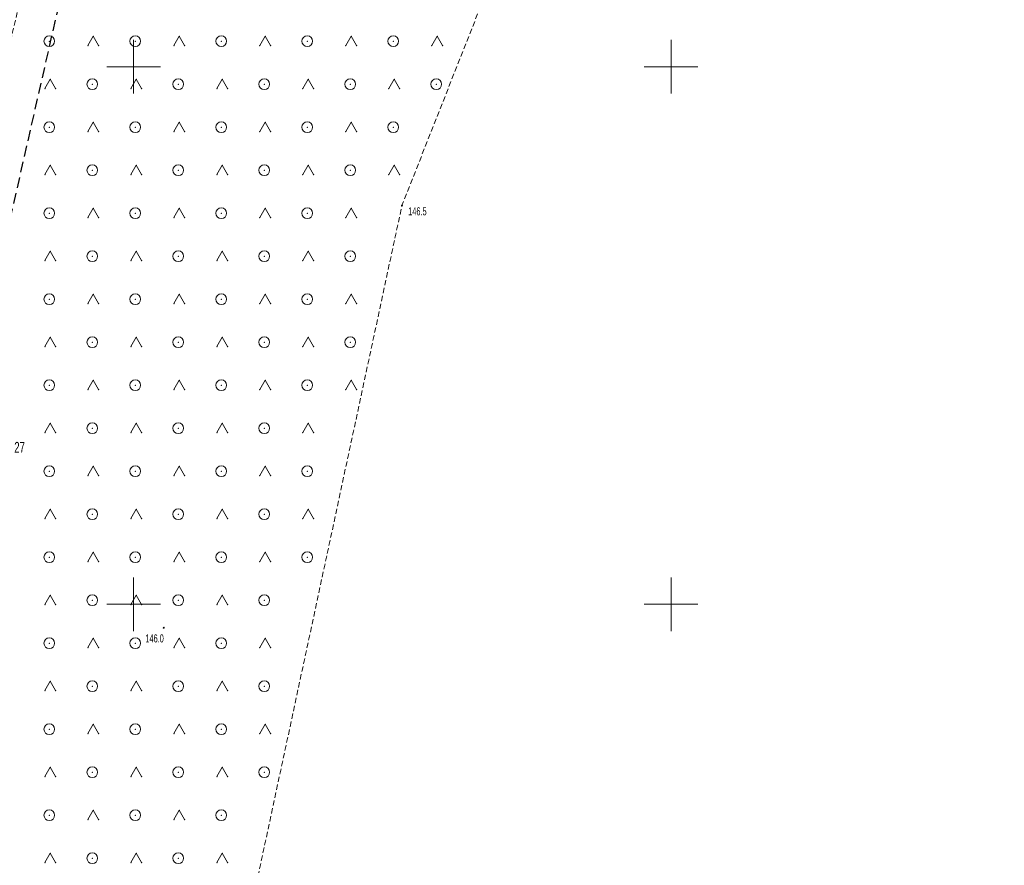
# Model space of a CAD drawing. Extents: x 6456700 to 6518119, y 5963420 to 5980059.
# Tile 240 of 256: x 6512408 to 6512500, y 5967175 to 5967253. Entities that reach past the tile are written whole.
import ezdxf
from ezdxf.enums import TextEntityAlignment as Align

# ---------------------------------------------------------------- set-up
doc = ezdxf.new("R2010")
doc.units = 0
doc.header["$MEASUREMENT"] = 0
doc.linetypes.add('L_0_04', pattern=[1.5, 1, -0.5])
doc.linetypes.add('L_0_5A', pattern=[0.75, 0.5, -0.25])
doc.layers.get('0').update_dxf_attribs({"color": 2, "linetype": 'CONTINUOUS', "lineweight": 5})
for name, color, linetype, lineweight in [('211_numer_dzialki_ewidencyjnej', 7, 'CONTINUOUS', 18), ('9mm Kreska ciągła', 252, 'CONTINUOUS', 9), ('pikieta_naturalna', 7, 'CONTINUOUS', 18), ('pikieta_naturalna_Atr2', 7, 'CONTINUOUS', 18), ('siatka_krzyrzy', 7, 'CONTINUOUS', 18), ('teren_zalesiony', 7, 'CONTINUOUS', 18), ('Zakres', 7, 'CONTINUOUS', 18)]:
    doc.layers.add(name, color=color, linetype=linetype, lineweight=lineweight)
doc.styles.get("Standard").update_dxf_attribs({"font": 'txt', "width": 0.75})

# ---------------------------------------------------------------- blocks, each defined once
blk = doc.blocks.new('mdcp_nowa')
at = {"layer": 'pikieta_naturalna', "linetype": 'Continuous', "lineweight": 18}
for points in [[(6495174.96, 5983687.035, 1), (6495174.96, 5983687.125, 1)], [(6495152.8, 5983647.775, 1), (6495152.8, 5983647.865, 1)]]:
    blk.add_hatch(color=18, dxfattribs=at).paths.add_polyline_path(points)
at = {"layer": 'pikieta_naturalna', "color": 7, "linetype": 'Continuous', "lineweight": 18}
for centre in [(6495174.96, 5983687.08), (6495152.8, 5983647.82)]:
    blk.add_circle(centre, 0.045, dxfattribs=at)
at = {"layer": 'pikieta_naturalna'}
for p in [(6495174.96, 5983687.08), (6495152.8, 5983647.82)]:
    blk.add_point(p, dxfattribs=at)
at = {"layer": 'siatka_krzyrzy', "linetype": 'Continuous', "lineweight": 18, "flags": 128}
for points in [[(6495150, 5983697.5), (6495150, 5983702.5)], [(6495200, 5983697.5), (6495200, 5983702.5)], [(6495147.5, 5983700), (6495152.5, 5983700)], [(6495197.5, 5983700), (6495202.5, 5983700)], [(6495150, 5983647.5), (6495150, 5983652.5)], [(6495200, 5983647.5), (6495200, 5983652.5)], [(6495147.5, 5983650), (6495152.5, 5983650)], [(6495197.5, 5983650), (6495202.5, 5983650)]]:
    blk.add_lwpolyline(points, dxfattribs=at)
at = {"layer": 'teren_zalesiony', "color": 7, "linetype": 'L_0_5A', "lineweight": 18, "flags": 128}
blk.add_lwpolyline([(6495126.33, 5983487.84), (6495120.25, 5983487.29), (6495116.24, 5983490.91), (6495115.65, 5983504.52), (6495115.07, 5983520.98), (6495115.38, 5983544.13), (6495115.94, 5983567.9), (6495117.42, 5983578.29), (6495120.08, 5983602.2), (6495127.4, 5983650.76), (6495134.42, 5983684.95), (6495142.6, 5983719.51), (6495150.26, 5983749.93), (6495151.16, 5983759.97), (6495156.38, 5983769.03), (6495159.73, 5983777.73), (6495165.6, 5983786.15), (6495178.34, 5983796.41), (6495201.24, 5983815.27), (6495207.87, 5983817.5), (6495214.94, 5983813.05), (6495224.21, 5983807.55), (6495206.66, 5983767.28), (6495174.96, 5983687.08), (6495148.49, 5983563.77), (6495147.97, 5983534.63), (6495143.65, 5983489.58)], close=True, dxfattribs=at)
at = {"layer": 'teren_zalesiony', "color": 7, "linetype": 'Continuous', "lineweight": 18, "flags": 128}
for points in [[(6495145.743, 5983701.973), (6495146.243, 5983702.839)], [(6495146.243, 5983702.839), (6495146.743, 5983701.973)], [(6495153.743, 5983701.973), (6495154.243, 5983702.839)], [(6495154.243, 5983702.839), (6495154.743, 5983701.973)], [(6495161.743, 5983701.973), (6495162.243, 5983702.839)], [(6495162.243, 5983702.839), (6495162.743, 5983701.973)], [(6495169.743, 5983701.973), (6495170.243, 5983702.839)], [(6495170.243, 5983702.839), (6495170.743, 5983701.973)], [(6495177.743, 5983701.973), (6495178.243, 5983702.839)], [(6495178.243, 5983702.839), (6495178.743, 5983701.973)], [(6495141.743, 5983697.973), (6495142.243, 5983698.839)], [(6495142.243, 5983698.839), (6495142.743, 5983697.973)], [(6495149.743, 5983697.973), (6495150.243, 5983698.839)], [(6495150.243, 5983698.839), (6495150.743, 5983697.973)], [(6495157.743, 5983697.973), (6495158.243, 5983698.839)], [(6495158.243, 5983698.839), (6495158.743, 5983697.973)], [(6495165.743, 5983697.973), (6495166.243, 5983698.839)], [(6495166.243, 5983698.839), (6495166.743, 5983697.973)], [(6495173.743, 5983697.973), (6495174.243, 5983698.839)], [(6495174.243, 5983698.839), (6495174.743, 5983697.973)], [(6495145.743, 5983693.973), (6495146.243, 5983694.839)], [(6495146.243, 5983694.839), (6495146.743, 5983693.973)], [(6495153.743, 5983693.973), (6495154.243, 5983694.839)], [(6495154.243, 5983694.839), (6495154.743, 5983693.973)], [(6495161.743, 5983693.973), (6495162.243, 5983694.839)], [(6495162.243, 5983694.839), (6495162.743, 5983693.973)], [(6495169.743, 5983693.973), (6495170.243, 5983694.839)], [(6495170.243, 5983694.839), (6495170.743, 5983693.973)], [(6495141.743, 5983689.973), (6495142.243, 5983690.839)], [(6495142.243, 5983690.839), (6495142.743, 5983689.973)], [(6495149.743, 5983689.973), (6495150.243, 5983690.839)], [(6495150.243, 5983690.839), (6495150.743, 5983689.973)], [(6495157.743, 5983689.973), (6495158.243, 5983690.839)], [(6495158.243, 5983690.839), (6495158.743, 5983689.973)], [(6495165.743, 5983689.973), (6495166.243, 5983690.839)], [(6495166.243, 5983690.839), (6495166.743, 5983689.973)], [(6495173.743, 5983689.973), (6495174.243, 5983690.839)], [(6495174.243, 5983690.839), (6495174.743, 5983689.973)], [(6495145.743, 5983685.973), (6495146.243, 5983686.839)], [(6495146.243, 5983686.839), (6495146.743, 5983685.973)], [(6495153.743, 5983685.973), (6495154.243, 5983686.839)], [(6495154.243, 5983686.839), (6495154.743, 5983685.973)], [(6495161.743, 5983685.973), (6495162.243, 5983686.839)], [(6495162.243, 5983686.839), (6495162.743, 5983685.973)], [(6495169.743, 5983685.973), (6495170.243, 5983686.839)], [(6495170.243, 5983686.839), (6495170.743, 5983685.973)], [(6495141.743, 5983681.973), (6495142.243, 5983682.839)], [(6495142.243, 5983682.839), (6495142.743, 5983681.973)], [(6495149.743, 5983681.973), (6495150.243, 5983682.839)], [(6495150.243, 5983682.839), (6495150.743, 5983681.973)], [(6495157.743, 5983681.973), (6495158.243, 5983682.839)], [(6495158.243, 5983682.839), (6495158.743, 5983681.973)], [(6495165.743, 5983681.973), (6495166.243, 5983682.839)], [(6495166.243, 5983682.839), (6495166.743, 5983681.973)], [(6495145.743, 5983677.973), (6495146.243, 5983678.839)], [(6495146.243, 5983678.839), (6495146.743, 5983677.973)], [(6495153.743, 5983677.973), (6495154.243, 5983678.839)], [(6495154.243, 5983678.839), (6495154.743, 5983677.973)], [(6495161.743, 5983677.973), (6495162.243, 5983678.839)], [(6495162.243, 5983678.839), (6495162.743, 5983677.973)], [(6495169.743, 5983677.973), (6495170.243, 5983678.839)], [(6495170.243, 5983678.839), (6495170.743, 5983677.973)], [(6495141.743, 5983673.973), (6495142.243, 5983674.839)], [(6495142.243, 5983674.839), (6495142.743, 5983673.973)], [(6495149.743, 5983673.973), (6495150.243, 5983674.839)], [(6495150.243, 5983674.839), (6495150.743, 5983673.973)], [(6495157.743, 5983673.973), (6495158.243, 5983674.839)], [(6495158.243, 5983674.839), (6495158.743, 5983673.973)], [(6495165.743, 5983673.973), (6495166.243, 5983674.839)], [(6495166.243, 5983674.839), (6495166.743, 5983673.973)], [(6495145.743, 5983669.973), (6495146.243, 5983670.839)], [(6495146.243, 5983670.839), (6495146.743, 5983669.973)], [(6495153.743, 5983669.973), (6495154.243, 5983670.839)], [(6495154.243, 5983670.839), (6495154.743, 5983669.973)], [(6495161.743, 5983669.973), (6495162.243, 5983670.839)], [(6495162.243, 5983670.839), (6495162.743, 5983669.973)], [(6495169.743, 5983669.973), (6495170.243, 5983670.839)], [(6495170.243, 5983670.839), (6495170.743, 5983669.973)], [(6495141.743, 5983665.973), (6495142.243, 5983666.839)], [(6495142.243, 5983666.839), (6495142.743, 5983665.973)], [(6495149.743, 5983665.973), (6495150.243, 5983666.839)], [(6495150.243, 5983666.839), (6495150.743, 5983665.973)], [(6495157.743, 5983665.973), (6495158.243, 5983666.839)], [(6495158.243, 5983666.839), (6495158.743, 5983665.973)], [(6495165.743, 5983665.973), (6495166.243, 5983666.839)], [(6495166.243, 5983666.839), (6495166.743, 5983665.973)], [(6495145.743, 5983661.973), (6495146.243, 5983662.839)], [(6495146.243, 5983662.839), (6495146.743, 5983661.973)], [(6495153.743, 5983661.973), (6495154.243, 5983662.839)], [(6495154.243, 5983662.839), (6495154.743, 5983661.973)], [(6495161.743, 5983661.973), (6495162.243, 5983662.839)], [(6495162.243, 5983662.839), (6495162.743, 5983661.973)], [(6495141.743, 5983657.973), (6495142.243, 5983658.839)], [(6495142.243, 5983658.839), (6495142.743, 5983657.973)], [(6495149.743, 5983657.973), (6495150.243, 5983658.839)], [(6495150.243, 5983658.839), (6495150.743, 5983657.973)], [(6495157.743, 5983657.973), (6495158.243, 5983658.839)], [(6495158.243, 5983658.839), (6495158.743, 5983657.973)], [(6495165.743, 5983657.973), (6495166.243, 5983658.839)], [(6495166.243, 5983658.839), (6495166.743, 5983657.973)], [(6495145.743, 5983653.973), (6495146.243, 5983654.839)], [(6495146.243, 5983654.839), (6495146.743, 5983653.973)], [(6495153.743, 5983653.973), (6495154.243, 5983654.839)], [(6495154.243, 5983654.839), (6495154.743, 5983653.973)], [(6495161.743, 5983653.973), (6495162.243, 5983654.839)], [(6495162.243, 5983654.839), (6495162.743, 5983653.973)], [(6495141.743, 5983649.973), (6495142.243, 5983650.839)], [(6495142.243, 5983650.839), (6495142.743, 5983649.973)], [(6495149.743, 5983649.973), (6495150.243, 5983650.839)], [(6495150.243, 5983650.839), (6495150.743, 5983649.973)], [(6495157.743, 5983649.973), (6495158.243, 5983650.839)], [(6495158.243, 5983650.839), (6495158.743, 5983649.973)], [(6495145.743, 5983645.973), (6495146.243, 5983646.839)], [(6495146.243, 5983646.839), (6495146.743, 5983645.973)], [(6495153.743, 5983645.973), (6495154.243, 5983646.839)], [(6495154.243, 5983646.839), (6495154.743, 5983645.973)], [(6495161.743, 5983645.973), (6495162.243, 5983646.839)], [(6495162.243, 5983646.839), (6495162.743, 5983645.973)], [(6495141.743, 5983641.973), (6495142.243, 5983642.839)], [(6495142.243, 5983642.839), (6495142.743, 5983641.973)], [(6495149.743, 5983641.973), (6495150.243, 5983642.839)], [(6495150.243, 5983642.839), (6495150.743, 5983641.973)], [(6495157.743, 5983641.973), (6495158.243, 5983642.839)], [(6495158.243, 5983642.839), (6495158.743, 5983641.973)], [(6495145.743, 5983637.973), (6495146.243, 5983638.839)], [(6495146.243, 5983638.839), (6495146.743, 5983637.973)], [(6495153.743, 5983637.973), (6495154.243, 5983638.839)], [(6495154.243, 5983638.839), (6495154.743, 5983637.973)], [(6495161.743, 5983637.973), (6495162.243, 5983638.839)], [(6495162.243, 5983638.839), (6495162.743, 5983637.973)], [(6495141.743, 5983633.973), (6495142.243, 5983634.839)], [(6495142.243, 5983634.839), (6495142.743, 5983633.973)], [(6495149.743, 5983633.973), (6495150.243, 5983634.839)], [(6495150.243, 5983634.839), (6495150.743, 5983633.973)], [(6495157.743, 5983633.973), (6495158.243, 5983634.839)], [(6495158.243, 5983634.839), (6495158.743, 5983633.973)], [(6495145.743, 5983629.973), (6495146.243, 5983630.839)], [(6495146.243, 5983630.839), (6495146.743, 5983629.973)], [(6495153.743, 5983629.973), (6495154.243, 5983630.839)], [(6495154.243, 5983630.839), (6495154.743, 5983629.973)], [(6495141.743, 5983625.973), (6495142.243, 5983626.839)], [(6495142.243, 5983626.839), (6495142.743, 5983625.973)], [(6495149.743, 5983625.973), (6495150.243, 5983626.839)], [(6495150.243, 5983626.839), (6495150.743, 5983625.973)], [(6495157.743, 5983625.973), (6495158.243, 5983626.839)], [(6495158.243, 5983626.839), (6495158.743, 5983625.973)]]:
    blk.add_lwpolyline(points, dxfattribs=at)
at = {"layer": 'teren_zalesiony', "color": 7, "linetype": 'Continuous', "lineweight": 18}
for centre in [(6495142.156, 5983702.376), (6495150.156, 5983702.376), (6495158.156, 5983702.376), (6495166.156, 5983702.376), (6495174.156, 5983702.376), (6495146.156, 5983698.376), (6495154.156, 5983698.376), (6495162.156, 5983698.376), (6495170.156, 5983698.376), (6495178.156, 5983698.376), (6495142.156, 5983694.376), (6495150.156, 5983694.376), (6495158.156, 5983694.376), (6495166.156, 5983694.376), (6495174.156, 5983694.376), (6495146.156, 5983690.376), (6495154.156, 5983690.376), (6495162.156, 5983690.376), (6495170.156, 5983690.376), (6495142.156, 5983686.376), (6495150.156, 5983686.376), (6495158.156, 5983686.376), (6495166.156, 5983686.376), (6495146.156, 5983682.376), (6495154.156, 5983682.376), (6495162.156, 5983682.376), (6495170.156, 5983682.376), (6495142.156, 5983678.376), (6495150.156, 5983678.376), (6495158.156, 5983678.376), (6495166.156, 5983678.376), (6495146.156, 5983674.376), (6495154.156, 5983674.376), (6495162.156, 5983674.376), (6495170.156, 5983674.376), (6495142.156, 5983670.376), (6495150.156, 5983670.376), (6495158.156, 5983670.376), (6495166.156, 5983670.376), (6495146.156, 5983666.376), (6495154.156, 5983666.376), (6495162.156, 5983666.376), (6495142.156, 5983662.376), (6495150.156, 5983662.376), (6495158.156, 5983662.376), (6495166.156, 5983662.376), (6495146.156, 5983658.376), (6495154.156, 5983658.376), (6495162.156, 5983658.376), (6495142.156, 5983654.376), (6495150.156, 5983654.376), (6495158.156, 5983654.376), (6495166.156, 5983654.376), (6495146.156, 5983650.376), (6495154.156, 5983650.376), (6495162.156, 5983650.376), (6495142.156, 5983646.376), (6495150.156, 5983646.376), (6495158.156, 5983646.376), (6495146.156, 5983642.376), (6495154.156, 5983642.376), (6495162.156, 5983642.376), (6495142.156, 5983638.376), (6495150.156, 5983638.376), (6495158.156, 5983638.376), (6495146.156, 5983634.376), (6495154.156, 5983634.376), (6495162.156, 5983634.376), (6495142.156, 5983630.376), (6495150.156, 5983630.376), (6495158.156, 5983630.376), (6495146.156, 5983626.376), (6495154.156, 5983626.376)]:
    blk.add_circle(centre, 0.5, dxfattribs=at)
at = {"layer": 'teren_zalesiony'}
for p in [(6495146.243, 5983702.839), (6495146.243, 5983702.839), (6495154.243, 5983702.839), (6495154.243, 5983702.839), (6495162.243, 5983702.839), (6495162.243, 5983702.839), (6495170.243, 5983702.839), (6495170.243, 5983702.839), (6495178.243, 5983702.839), (6495178.243, 5983702.839), (6495142.156, 5983702.376), (6495145.743, 5983701.973), (6495146.743, 5983701.973), (6495150.156, 5983702.376), (6495153.743, 5983701.973), (6495154.743, 5983701.973), (6495158.156, 5983702.376), (6495161.743, 5983701.973), (6495162.743, 5983701.973), (6495166.156, 5983702.376), (6495169.743, 5983701.973), (6495170.743, 5983701.973), (6495174.156, 5983702.376), (6495177.743, 5983701.973), (6495178.743, 5983701.973), (6495142.243, 5983698.839), (6495142.243, 5983698.839), (6495146.156, 5983698.376), (6495150.243, 5983698.839), (6495150.243, 5983698.839), (6495154.156, 5983698.376), (6495158.243, 5983698.839), (6495158.243, 5983698.839), (6495162.156, 5983698.376), (6495166.243, 5983698.839), (6495166.243, 5983698.839), (6495170.156, 5983698.376), (6495174.243, 5983698.839), (6495174.243, 5983698.839), (6495178.156, 5983698.376), (6495141.743, 5983697.973), (6495142.743, 5983697.973), (6495149.743, 5983697.973), (6495150.743, 5983697.973), (6495157.743, 5983697.973), (6495158.743, 5983697.973), (6495165.743, 5983697.973), (6495166.743, 5983697.973), (6495173.743, 5983697.973), (6495174.743, 5983697.973), (6495146.243, 5983694.839), (6495146.243, 5983694.839), (6495154.243, 5983694.839), (6495154.243, 5983694.839), (6495162.243, 5983694.839), (6495162.243, 5983694.839), (6495170.243, 5983694.839), (6495170.243, 5983694.839), (6495142.156, 5983694.376), (6495145.743, 5983693.973), (6495146.743, 5983693.973), (6495150.156, 5983694.376), (6495153.743, 5983693.973), (6495154.743, 5983693.973), (6495158.156, 5983694.376), (6495161.743, 5983693.973), (6495162.743, 5983693.973), (6495166.156, 5983694.376), (6495169.743, 5983693.973), (6495170.743, 5983693.973), (6495174.156, 5983694.376), (6495142.243, 5983690.839), (6495142.243, 5983690.839), (6495150.243, 5983690.839), (6495150.243, 5983690.839), (6495158.243, 5983690.839), (6495158.243, 5983690.839), (6495166.243, 5983690.839), (6495166.243, 5983690.839), (6495174.243, 5983690.839), (6495174.243, 5983690.839), (6495141.743, 5983689.973), (6495142.743, 5983689.973), (6495146.156, 5983690.376), (6495149.743, 5983689.973), (6495150.743, 5983689.973), (6495154.156, 5983690.376), (6495157.743, 5983689.973), (6495158.743, 5983689.973), (6495162.156, 5983690.376), (6495165.743, 5983689.973), (6495166.743, 5983689.973), (6495170.156, 5983690.376), (6495173.743, 5983689.973), (6495174.743, 5983689.973), (6495174.96, 5983687.08), (6495142.156, 5983686.376), (6495146.243, 5983686.839), (6495146.243, 5983686.839), (6495150.156, 5983686.376), (6495154.243, 5983686.839), (6495154.243, 5983686.839), (6495158.156, 5983686.376), (6495162.243, 5983686.839), (6495162.243, 5983686.839), (6495166.156, 5983686.376), (6495170.243, 5983686.839), (6495170.243, 5983686.839), (6495145.743, 5983685.973), (6495146.743, 5983685.973), (6495153.743, 5983685.973), (6495154.743, 5983685.973), (6495161.743, 5983685.973), (6495162.743, 5983685.973), (6495169.743, 5983685.973), (6495170.743, 5983685.973), (6495142.243, 5983682.839), (6495142.243, 5983682.839), (6495150.243, 5983682.839), (6495150.243, 5983682.839), (6495158.243, 5983682.839), (6495158.243, 5983682.839), (6495166.243, 5983682.839), (6495166.243, 5983682.839), (6495141.743, 5983681.973), (6495142.743, 5983681.973), (6495146.156, 5983682.376), (6495149.743, 5983681.973), (6495150.743, 5983681.973), (6495154.156, 5983682.376), (6495157.743, 5983681.973), (6495158.743, 5983681.973), (6495162.156, 5983682.376), (6495165.743, 5983681.973), (6495166.743, 5983681.973), (6495170.156, 5983682.376), (6495146.243, 5983678.839), (6495146.243, 5983678.839), (6495154.243, 5983678.839), (6495154.243, 5983678.839), (6495162.243, 5983678.839), (6495162.243, 5983678.839), (6495170.243, 5983678.839), (6495170.243, 5983678.839), (6495142.156, 5983678.376), (6495145.743, 5983677.973), (6495146.743, 5983677.973), (6495150.156, 5983678.376), (6495153.743, 5983677.973), (6495154.743, 5983677.973), (6495158.156, 5983678.376), (6495161.743, 5983677.973), (6495162.743, 5983677.973), (6495166.156, 5983678.376), (6495169.743, 5983677.973), (6495170.743, 5983677.973), (6495142.243, 5983674.839), (6495142.243, 5983674.839), (6495146.156, 5983674.376), (6495150.243, 5983674.839), (6495150.243, 5983674.839), (6495154.156, 5983674.376), (6495158.243, 5983674.839), (6495158.243, 5983674.839), (6495162.156, 5983674.376), (6495166.243, 5983674.839), (6495166.243, 5983674.839), (6495170.156, 5983674.376), (6495141.743, 5983673.973), (6495142.743, 5983673.973), (6495149.743, 5983673.973), (6495150.743, 5983673.973), (6495157.743, 5983673.973), (6495158.743, 5983673.973), (6495165.743, 5983673.973), (6495166.743, 5983673.973), (6495146.243, 5983670.839), (6495146.243, 5983670.839), (6495154.243, 5983670.839), (6495154.243, 5983670.839), (6495162.243, 5983670.839), (6495162.243, 5983670.839), (6495170.243, 5983670.839), (6495170.243, 5983670.839), (6495142.156, 5983670.376), (6495145.743, 5983669.973), (6495146.743, 5983669.973), (6495150.156, 5983670.376), (6495153.743, 5983669.973), (6495154.743, 5983669.973), (6495158.156, 5983670.376), (6495161.743, 5983669.973), (6495162.743, 5983669.973), (6495166.156, 5983670.376), (6495169.743, 5983669.973), (6495170.743, 5983669.973), (6495142.243, 5983666.839), (6495142.243, 5983666.839), (6495146.156, 5983666.376), (6495150.243, 5983666.839), (6495150.243, 5983666.839), (6495154.156, 5983666.376), (6495158.243, 5983666.839), (6495158.243, 5983666.839), (6495162.156, 5983666.376), (6495166.243, 5983666.839), (6495166.243, 5983666.839), (6495141.743, 5983665.973), (6495142.743, 5983665.973), (6495149.743, 5983665.973), (6495150.743, 5983665.973), (6495157.743, 5983665.973), (6495158.743, 5983665.973), (6495165.743, 5983665.973), (6495166.743, 5983665.973), (6495142.156, 5983662.376), (6495146.243, 5983662.839), (6495146.243, 5983662.839), (6495150.156, 5983662.376), (6495154.243, 5983662.839), (6495154.243, 5983662.839), (6495158.156, 5983662.376), (6495162.243, 5983662.839), (6495162.243, 5983662.839), (6495166.156, 5983662.376), (6495145.743, 5983661.973), (6495146.743, 5983661.973), (6495153.743, 5983661.973), (6495154.743, 5983661.973), (6495161.743, 5983661.973), (6495162.743, 5983661.973), (6495142.243, 5983658.839), (6495142.243, 5983658.839), (6495150.243, 5983658.839), (6495150.243, 5983658.839), (6495158.243, 5983658.839), (6495158.243, 5983658.839), (6495166.243, 5983658.839), (6495166.243, 5983658.839), (6495141.743, 5983657.973), (6495142.743, 5983657.973), (6495146.156, 5983658.376), (6495149.743, 5983657.973), (6495150.743, 5983657.973), (6495154.156, 5983658.376), (6495157.743, 5983657.973), (6495158.743, 5983657.973), (6495162.156, 5983658.376), (6495165.743, 5983657.973), (6495166.743, 5983657.973), (6495142.156, 5983654.376), (6495146.243, 5983654.839), (6495146.243, 5983654.839), (6495150.156, 5983654.376), (6495154.243, 5983654.839), (6495154.243, 5983654.839), (6495158.156, 5983654.376), (6495162.243, 5983654.839), (6495162.243, 5983654.839), (6495166.156, 5983654.376), (6495145.743, 5983653.973), (6495146.743, 5983653.973), (6495153.743, 5983653.973), (6495154.743, 5983653.973), (6495161.743, 5983653.973), (6495162.743, 5983653.973), (6495142.243, 5983650.839), (6495142.243, 5983650.839), (6495150.243, 5983650.839), (6495150.243, 5983650.839), (6495158.243, 5983650.839), (6495158.243, 5983650.839), (6495141.743, 5983649.973), (6495142.743, 5983649.973), (6495146.156, 5983650.376), (6495149.743, 5983649.973), (6495150.743, 5983649.973), (6495154.156, 5983650.376), (6495157.743, 5983649.973), (6495158.743, 5983649.973), (6495162.156, 5983650.376), (6495146.243, 5983646.839), (6495146.243, 5983646.839), (6495154.243, 5983646.839), (6495154.243, 5983646.839), (6495162.243, 5983646.839), (6495162.243, 5983646.839), (6495142.156, 5983646.376), (6495145.743, 5983645.973), (6495146.743, 5983645.973), (6495150.156, 5983646.376), (6495153.743, 5983645.973), (6495154.743, 5983645.973), (6495158.156, 5983646.376), (6495161.743, 5983645.973), (6495162.743, 5983645.973), (6495142.243, 5983642.839), (6495142.243, 5983642.839), (6495146.156, 5983642.376), (6495150.243, 5983642.839), (6495150.243, 5983642.839), (6495154.156, 5983642.376), (6495158.243, 5983642.839), (6495158.243, 5983642.839), (6495162.156, 5983642.376), (6495141.743, 5983641.973), (6495142.743, 5983641.973), (6495149.743, 5983641.973), (6495150.743, 5983641.973), (6495157.743, 5983641.973), (6495158.743, 5983641.973), (6495146.243, 5983638.839), (6495146.243, 5983638.839), (6495154.243, 5983638.839), (6495154.243, 5983638.839), (6495162.243, 5983638.839), (6495162.243, 5983638.839), (6495142.156, 5983638.376), (6495145.743, 5983637.973), (6495146.743, 5983637.973), (6495150.156, 5983638.376), (6495153.743, 5983637.973), (6495154.743, 5983637.973), (6495158.156, 5983638.376), (6495161.743, 5983637.973), (6495162.743, 5983637.973), (6495141.743, 5983633.973), (6495142.243, 5983634.839), (6495142.243, 5983634.839), (6495142.743, 5983633.973), (6495146.156, 5983634.376), (6495149.743, 5983633.973), (6495150.243, 5983634.839), (6495150.243, 5983634.839), (6495150.743, 5983633.973), (6495154.156, 5983634.376), (6495157.743, 5983633.973), (6495158.243, 5983634.839), (6495158.243, 5983634.839), (6495158.743, 5983633.973), (6495162.156, 5983634.376), (6495142.156, 5983630.376), (6495146.243, 5983630.839), (6495146.243, 5983630.839), (6495150.156, 5983630.376), (6495154.243, 5983630.839), (6495154.243, 5983630.839), (6495158.156, 5983630.376), (6495145.743, 5983629.973), (6495146.743, 5983629.973), (6495153.743, 5983629.973), (6495154.743, 5983629.973), (6495142.243, 5983626.839), (6495142.243, 5983626.839), (6495150.243, 5983626.839), (6495150.243, 5983626.839), (6495158.243, 5983626.839), (6495158.243, 5983626.839), (6495141.743, 5983625.973), (6495142.743, 5983625.973), (6495146.156, 5983626.376), (6495149.743, 5983625.973), (6495150.743, 5983625.973), (6495154.156, 5983626.376), (6495157.743, 5983625.973), (6495158.743, 5983625.973)]:
    blk.add_point(p, dxfattribs=at)
at = {"layer": 'Zakres', "linetype": 'L_0_04', "lineweight": 25, "flags": 128}
blk.add_lwpolyline([(6495113.77, 5985050.22), (6495121.12, 5984877.07), (6495125.76, 5984757.87), (6495129.89, 5984649.81), (6495141.08, 5984611.3), (6495145.77, 5984544.53), (6495147.36, 5984487.27), (6495157.22, 5984392.07), (6495162.95, 5984387.45), (6495180.24, 5984384.16), (6495229.5, 5984386.61), (6495251.65, 5984373.41), (6495258.77, 5984357.12), (6495255.44, 5984330.44), (6495250.77, 5984304.39), (6495252.21, 5984282.78), (6495255.46, 5984256.45), (6495254.94, 5984238.25), (6495266.4, 5984211), (6495277.24, 5984182.33), (6495294.2, 5984133.19), (6495300.94, 5984095.37), (6495313.24, 5984037.69), (6495317.44, 5983978.18), (6495300.35, 5983922.18), (6495282.35, 5983883.38), (6495266.21, 5983862.23), (6495242.03, 5983839.67), (6495211.11, 5983816.86), (6495158.26, 5983772.66), (6495130.6, 5983651.16), (6495116.31, 5983543.43), (6495129.51, 5983346.73), (6495134.58, 5983264.71), (6495139.64, 5983186.97), (6495193.25, 5983077.94), (6495199.2, 5983041.97), (6495206.23, 5983026), (6495208.96, 5983004.88), (6495202.27, 5982979.48), (6495202.42, 5982950.13), (6495209.35, 5982897.38), (6495215.97, 5982850.34), (6495228.6, 5982809.97), (6495226.85, 5982778.82), (6495225.04, 5982750.56), (6495220.26, 5982723.37), (6495226.54, 5982679.97), (6495206.06, 5982669.48), (6495192.68, 5982657.71), (6495184.57, 5982648.65), (6495174.78, 5982624.58), (6495164.23, 5982604.61), (6495150.7, 5982588.3), (6495137.69, 5982582.43), (6495118.26, 5982573.75), (6495100.35, 5982558.42), (6495090.36, 5982544.99), (6495075.87, 5982519.06), (6495060.83, 5982499.68), (6495049.41, 5982485.49), (6495035.07, 5982459.7), (6495006.7, 5982406.64), (6494980.89, 5982351.84), (6494944.35, 5982293.29), (6494925.72, 5982250.11), (6494905.2, 5982190.37), (6494898.43, 5982153.5), (6494879.51, 5982063.89), (6494864.14, 5981992.66), (6494816.93, 5981768.61), (6494777.79, 5981577.7), (6494739.84, 5981394.72), (6494718.65, 5981297.89), (6494716.45, 5981237.31), (6494738.62, 5981208.21), (6494776.48, 5981173.06), (6494817.16, 5981137.44), (6494847.63, 5981109.8), (6494877.39, 5981077.08), (6494912.75, 5981030.55), (6494916.06, 5981014.71), (6494903.86, 5980957.01), (6494916.13, 5980953.51), (6494892.32, 5980927.59), (6494850.7, 5980858.8), (6494806.81, 5980779.89), (6494785.1, 5980753.49), (6494715.22, 5980723.29), (6494679.96, 5980686.78), (6494651.35, 5980651.29), (6494549.14, 5980683.24), (6494511.84, 5980659.66), (6494443.61, 5980630.33), (6494428.78, 5980598.6), (6494431.58, 5980579.46), (6494420.56, 5980549.76), (6494416.45, 5980528.2), (6494403.86, 5980507.16), (6494388.89, 5980482.96), (6494365.32, 5980407.99), (6494335.67, 5980315.15), (6494332.29, 5980297.41), (6494335.1, 5980278.18), (6494347.25, 5980254.84), (6494336.79, 5980250.09), (6494300.04, 5980271.34), (6494320.8, 5980301.43), (6494336.81, 5980349.17), (6494344.85, 5980380.92), (6494360.85, 5980437.13), (6494374.18, 5980476.38), (6494386.14, 5980498.84), (6494403.02, 5980528.52), (6494411.33, 5980563.19), (6494420.84, 5980586.25), (6494420.25, 5980601.11), (6494434.95, 5980635.94), (6494446.75, 5980644.99), (6494465.77, 5980647.27), (6494513.02, 5980669.46), (6494507.85, 5980679.68), (6494547.89, 5980705.83), (6494570.06, 5980691.34), (6494636.17, 5980669.05), (6494706.14, 5980756.86), (6494742.78, 5980772.58), (6494798.53, 5980814.27), (6494826.12, 5980867.97), (6494849.57, 5980908.6), (6494845.35, 5980942.01), (6494853.94, 5980970.83), (6494891.08, 5980960.54), (6494890.11, 5980965.73), (6494903.94, 5981025.69), (6494869.98, 5981070.3), (6494770.97, 5981160.58), (6494728.18, 5981200.64), (6494706.13, 5981229.56), (6494707.94, 5981299.75), (6494728.84, 5981398.1), (6494767.06, 5981580.19), (6494806.17, 5981770.55), (6494854.36, 5981994.76), (6494869.73, 5982065.97), (6494888.61, 5982155.44), (6494891.67, 5982173.95), (6494895.82, 5982197.45), (6494916.38, 5982253.72), (6494935.47, 5982297.95), (6494954.97, 5982331.67), (6494972.09, 5982356.64), (6494997.76, 5982411.14), (6495026.29, 5982464.48), (6495041.09, 5982491.09), (6495052.99, 5982505.88), (6495067.51, 5982524.6), (6495081.94, 5982550.43), (6495092.99, 5982565.28), (6495112.86, 5982582.29), (6495133.59, 5982591.55), (6495144.48, 5982596.46), (6495155.87, 5982610.19), (6495165.7, 5982628.8), (6495175.96, 5982654.03), (6495185.62, 5982664.83), (6495200.4, 5982677.82), (6495212.49, 5982688.04), (6495209.64, 5982723.43), (6495215.22, 5982750.57), (6495216.87, 5982779.54), (6495218.31, 5982809.31), (6495206.86, 5982847.92), (6495199.44, 5982894.74), (6495192.11, 5982948.71), (6495190.16, 5982979.24), (6495183.47, 5983075.16), (6495129.79, 5983184.34), (6495124.6, 5983264.07), (6495119.53, 5983346.09), (6495106.27, 5983543.75), (6495120.74, 5983652.9), (6495148.75, 5983779.42), (6495204.15, 5983826.04), (6495273.41, 5983889.36), (6495288.53, 5983927.42), (6495300.83, 5983964.69), (6495303.91, 5983980.14), (6495301.32, 5984039.55), (6495291.1, 5984093.63), (6495284.5, 5984130.67), (6495267.84, 5984178.93), (6495257.12, 5984207.3), (6495244.96, 5984236.19), (6495244.79, 5984255.42), (6495242.25, 5984281.97), (6495240.71, 5984304.95), (6495245.55, 5984331.94), (6495248.51, 5984355.64), (6495243.77, 5984366.47), (6495226.98, 5984376.47), (6495179.54, 5984374.12), (6495158.61, 5984378.09), (6495147.7, 5984386.91), (6495137.38, 5984486.61), (6495135.78, 5984544.04), (6495131.18, 5984609.54), (6495119.95, 5984648.2), (6495115.76, 5984757.49), (6495111.12, 5984876.67), (6495103.73, 5985050.93), (6495109.36, 5985081.73), (6495120.41, 5985085.88)], close=True, dxfattribs=at)
at = {"layer": '211_numer_dzialki_ewidencyjnej', "color": 7, "lineweight": 20, "width": 0.66}
blk.add_text('27', height=1, dxfattribs=at).set_placement((6495138.9, 5983665.1), align=Align.TOP_LEFT)
at = {"layer": 'pikieta_naturalna_Atr2', "color": 7, "lineweight": 15, "width": 0.66}
for s, p in [('146.5', (6495175.55, 5983686.93)), ('146.0', (6495151.1, 5983647.2))]:
    blk.add_text(s, height=0.75, dxfattribs=at).set_placement(p, align=Align.TOP_LEFT)

msp = doc.modelspace()

# ---------------------------------------------------------------- block references
at = {"linetype": 'ByBlock'}
msp.add_blockref('mdcp_nowa', (17268.786, -16450.998), dxfattribs=at)

# ---------------------------------------------------------------- next in the draw order: hatches: boundary and pattern name
at = {"layer": '9mm Kreska ciągła'}
h = msp.add_hatch(dxfattribs=at)
h.set_pattern_fill('SAND_AND_LIME', color=4, scale=0.1)
h.set_pattern_definition([(37.5, (6512162.38958, 5966557.36103), (-0.006803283, 0.208096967), [0, -0.16416, 0, -0.1836, 0, -0.1755]), (7.5, (6512162.38958, 5966557.36103), (0.191135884, 0.304791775), [0, -0.08856, 0, -0.14796, 0, -0.0567]), (327.5, (6512162.25674, 5966557.36103), (0.33632732, 0.000611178), [0, -0.054, 0, -0.1944, 0, -0.2538]), (317.5, (6512162.25674, 5966557.36103), (0.324661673, 0.09478896), [0, -0.027, 0, -0.12744, 0, -0.1458])])
edge = h.paths.add_edge_path()
edge.add_arc((6512516.367, 5967810.283), 3, 311.58691, 347.30622, ccw=False)
edge.add_arc((6512523.503, 5967802.242), 7.75, 131.58691, 180.78045)
edge.add_line((6512515.753, 5967802.137), (6512515.839, 5967795.832))
edge.add_arc((6512568.134, 5967796.544), 52.3, 180.78045, 202.28878)
edge.add_line((6512519.742, 5967776.708), (6512533.586, 5967742.935))
edge.add_arc((6512443.186, 5967705.88), 97.7, 19.24547, 22.28878, ccw=False)
edge.add_line((6512535.426, 5967738.083), (6512551.885, 5967690.939))
edge.add_arc((6512459.645, 5967658.735), 97.7, 10.33082, 19.24547, ccw=False)
edge.add_line((6512555.761, 5967676.256), (6512567.725, 5967610.623))
edge.add_arc((6512717.556, 5967637.935), 152.3, 190.33082, 193.90778)
edge.add_line((6512569.721, 5967601.328), (6512572.468, 5967590.235))
edge.add_arc((6512477.632, 5967566.752), 97.7, 359.59588, 373.90778, ccw=False)
edge.add_line((6512575.33, 5967566.063), (6512575.106, 5967534.367))
edge.add_arc((6512497.408, 5967534.915), 77.7, 343.87223, 359.59588, ccw=False)
edge.add_line((6512572.05, 5967513.331), (6512569.54, 5967504.651))
edge.add_arc((6512475.685, 5967531.79), 97.7, 339.08524, 343.87223, ccw=False)
edge.add_line((6512566.948, 5967496.914), (6512545.985, 5967442.059))
edge.add_arc((6512524.78, 5967450.162), 22.7, 313.28749, 339.08524, ccw=False)
edge.add_line((6512540.345, 5967433.638), (6512504.063, 5967399.463))
edge.add_line((6512504.063, 5967399.463), (6512490.766, 5967386.938))
edge.add_arc((6512149.514, 5967749.225), 497.7, 309.16671, 313.28749, ccw=False)
edge.add_line((6512463.851, 5967363.353), (6512423.112, 5967330.167))
edge.add_arc((6512437.196, 5967312.877), 22.3, 129.16671, 169.68124)
edge.add_line((6512415.257, 5967316.872), (6512407.758, 5967275.686))
edge.add_arc((6511918.108, 5967364.836), 497.7, 347.25294, 349.68124, ccw=False)
edge.add_line((6512403.541, 5967255.02), (6512392.372, 5967205.646))
edge.add_arc((6512443.383, 5967194.106), 52.3, 167.25294, 172.4126)
edge.add_line((6512391.541, 5967201.011), (6512377.704, 5967097.137))
edge.add_arc((6512429.546, 5967090.232), 52.3, 172.4126, 183.94454)
edge.add_line((6512377.37, 5967086.634), (6512388.786, 5966921.07))
edge.add_arc((6510894.634, 5966818.042), 1497.7, 3.606413, 3.944541, ccw=False)
edge.add_line((6512389.368, 5966912.251), (6512395.777, 5966810.575))
edge.add_arc((6510402.033, 5966684.915), 1997.7, 2.742456, 3.606413, ccw=False)
edge.add_line((6512397.445, 5966780.498), (6512399.171, 5966744.457))
edge.add_arc((6512436.429, 5966746.242), 37.3, 182.74246, 206.08851)
edge.add_line((6512402.929, 5966729.839), (6512452.864, 5966627.857))
edge.add_arc((6512432.477, 5966617.874), 22.7, 6.26714, 26.08851, ccw=False)
edge.add_line((6512455.041, 5966620.352), (6512460.451, 5966571.093))
edge.add_arc((6515444.811, 5966898.838), 3002.303, 186.267142, 186.338012)
edge.add_line((6512460.859, 5966567.402), (6512461.669, 5966560.109))
edge.add_line((6512461.669, 5966560.109), (6512460.465, 5966557.361))
edge.add_line((6512460.465, 5966557.361), (6512465.434, 5966557.916))
edge.add_line((6512465.434, 5966557.916), (6512464.337, 5966567.789))
edge.add_arc((6515444.811, 5966898.838), 2998.803, 186.267142, 186.338012, ccw=False)
edge.add_line((6512463.93, 5966571.475), (6512458.52, 5966620.734))
edge.add_arc((6512432.477, 5966617.874), 26.2, 6.26714, 26.08851)
edge.add_line((6512456.008, 5966629.396), (6512406.072, 5966731.378))
edge.add_arc((6512436.429, 5966746.242), 33.8, 182.74246, 206.08851, ccw=False)
edge.add_line((6512402.667, 5966744.625), (6512400.941, 5966780.666))
edge.add_arc((6510402.033, 5966684.915), 2001.2, 2.742456, 3.606413)
edge.add_line((6512399.27, 5966810.795), (6512392.862, 5966912.471))
edge.add_arc((6510894.634, 5966818.042), 1501.2, 3.606413, 3.944541)
edge.add_line((6512392.278, 5966921.311), (6512380.862, 5967086.875))
edge.add_arc((6512429.546, 5967090.232), 48.8, 172.4126, 183.94454, ccw=False)
edge.add_line((6512381.174, 5967096.675), (6512395.01, 5967200.549))
edge.add_arc((6512443.383, 5967194.106), 48.8, 167.25294, 172.4126, ccw=False)
edge.add_line((6512395.786, 5967204.873), (6512406.955, 5967254.247))
edge.add_arc((6511918.108, 5967364.836), 501.2, 347.25294, 349.68124)
edge.add_line((6512411.202, 5967275.059), (6512418.7, 5967316.245))
edge.add_arc((6512437.196, 5967312.877), 18.8, 129.16671, 169.68124, ccw=False)
edge.add_line((6512425.323, 5967327.453), (6512466.061, 5967360.639))
edge.add_arc((6512149.514, 5967749.225), 501.2, 309.16671, 313.28749)
edge.add_line((6512493.166, 5967384.391), (6512506.462, 5967396.915))
edge.add_line((6512506.462, 5967396.915), (6512542.744, 5967431.09))
edge.add_arc((6512524.78, 5967450.162), 26.2, 313.28749, 339.08524)
edge.add_line((6512549.254, 5967440.809), (6512570.217, 5967495.664))
edge.add_arc((6512475.685, 5967531.79), 101.2, 339.08524, 343.87223)
edge.add_line((6512572.902, 5967503.679), (6512575.412, 5967512.359))
edge.add_arc((6512497.408, 5967534.915), 81.2, 343.87223, 359.59588)
edge.add_line((6512578.606, 5967534.342), (6512578.829, 5967566.038))
edge.add_arc((6512477.632, 5967566.752), 101.2, 359.59588, 373.90778)
edge.add_line((6512575.865, 5967591.076), (6512573.118, 5967602.169))
edge.add_arc((6512717.556, 5967637.935), 148.8, 190.33082, 193.90778, ccw=False)
edge.add_line((6512571.168, 5967611.25), (6512559.204, 5967676.884))
edge.add_arc((6512459.645, 5967658.735), 101.2, 10.33082, 19.24547)
edge.add_line((6512555.189, 5967692.092), (6512538.73, 5967739.237))
edge.add_arc((6512443.186, 5967705.88), 101.2, 19.24547, 22.28878)
edge.add_line((6512536.824, 5967744.262), (6512522.98, 5967778.036))
edge.add_arc((6512568.134, 5967796.544), 48.8, 180.78045, 202.28878, ccw=False)
edge.add_line((6512519.339, 5967795.88), (6512519.305, 5967798.372))
edge.add_arc((6512522.305, 5967798.413), 3, 27.73692, 180.78045, ccw=False)
edge.add_line((6512524.96, 5967799.809), (6512519.294, 5967809.624))

doc.saveas('drawing.dxf')
